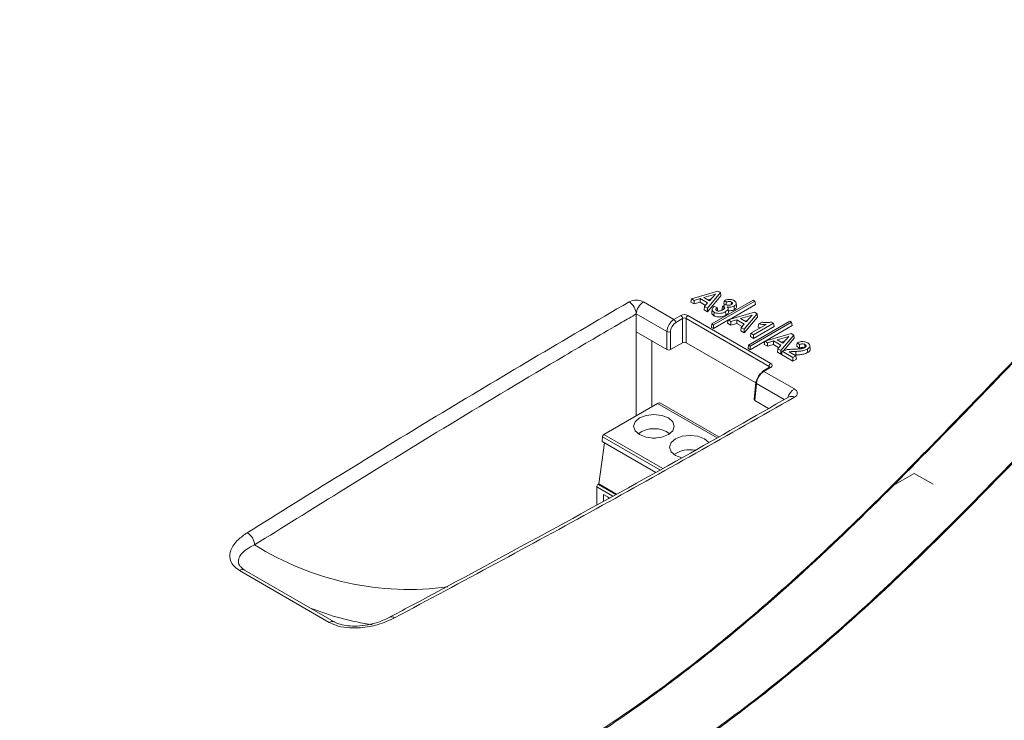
# Model space of a CAD drawing. Header units: millimetres. Extents: x 0 to 2100, y 0 to 1485.
# Tile 98 of 118: x 1477 to 1598, y 1200 to 1285. Entities that reach past the tile are written whole.
import ezdxf

# ---------------------------------------------------------------- set-up
doc = ezdxf.new("R2010")
doc.units = ezdxf.units.MM
doc.header["$LTSCALE"] = 5

msp = doc.modelspace()

# ---------------------------------------------------------------- linework, layer by layer
at = {"color": 7, "linetype": 'Continuous', "lineweight": 15}
for p, q in [((1559.186, 1251.272), (1562.438, 1252.207)), ((1562.144, 1251.85), (1560.732, 1251.432)), ((1562.76, 1252.021), (1561.143, 1250.142)), ((1562.813, 1251.617), (1561.155, 1249.692)), ((1561.42, 1251.035), (1562.144, 1251.85)), ((1562.438, 1252.207), (1562.76, 1252.021)), ((1562.76, 1252.021), (1562.813, 1251.617)), ((1553.324, 1250.895), (1557.048, 1248.745)), ((1559.186, 1251.272), (1559.112, 1250.871)), ((1559.52, 1250.636), (1559.112, 1250.871)), ((1559.528, 1251.075), (1559.186, 1251.272)), ((1559.528, 1251.075), (1559.52, 1250.636)), ((1560.248, 1250.852), (1559.52, 1250.636)), ((1560.257, 1251.291), (1559.528, 1251.075)), ((1560.257, 1251.291), (1560.248, 1250.852)), ((1560.915, 1250.467), (1560.248, 1250.852)), ((1561.176, 1250.76), (1560.257, 1251.291)), ((1560.732, 1251.432), (1561.42, 1251.035)), ((1560.802, 1250.339), (1560.749, 1249.926)), ((1560.802, 1250.339), (1561.176, 1250.76)), ((1561.143, 1250.142), (1560.802, 1250.339)), ((1561.617, 1251.257), (1561.232, 1251.143)), ((1566.769, 1251.109), (1561.705, 1248.186)), ((1561.908, 1248.068), (1566.973, 1250.992)), ((1561.974, 1250.346), (1562.357, 1250.188)), ((1563.015, 1250.384), (1563.401, 1250.566)), ((1563.327, 1250.531), (1563.166, 1250.665)), ((1563.468, 1250.866), (1563.227, 1251.067)), ((1563.797, 1248.715), (1567.035, 1250.584)), ((1564.09, 1250.875), (1564.067, 1250.558)), ((1564.719, 1250.36), (1564.675, 1250.766)), ((1566.973, 1250.992), (1566.769, 1251.109)), ((1566.973, 1250.992), (1567.035, 1250.584)), ((1552.442, 1247.213), (1552.442, 1249.418)), ((1556.198, 1247.249), (1552.442, 1249.418)), ((1557.048, 1248.745), (1557.894, 1249.233)), ((1558.759, 1249.233), (1568.919, 1243.367)), ((1561.155, 1249.692), (1560.749, 1249.926)), ((1561.143, 1250.142), (1561.155, 1249.692)), ((1561.725, 1250.001), (1561.682, 1249.595)), ((1563.169, 1250.321), (1563.145, 1250)), ((1563.676, 1248.68), (1566.928, 1249.614)), ((1563.728, 1249.631), (1563.684, 1250.041)), ((1566.634, 1249.258), (1565.222, 1248.84)), ((1567.25, 1249.429), (1565.633, 1247.55)), ((1565.91, 1248.443), (1566.634, 1249.258)), ((1566.928, 1249.614), (1567.25, 1249.429)), ((1567.25, 1249.429), (1567.303, 1249.025)), ((1558.114, 1248.864), (1557.269, 1248.376)), ((1558.114, 1245.896), (1558.114, 1248.864)), ((1568.699, 1242.998), (1558.538, 1248.864)), ((1558.538, 1248.864), (1558.538, 1245.896)), ((1561.705, 1248.186), (1561.643, 1247.777)), ((1561.705, 1248.186), (1561.908, 1248.068)), ((1561.908, 1247.624), (1563.669, 1248.641)), ((1561.908, 1248.068), (1561.908, 1247.624)), ((1563.676, 1248.68), (1563.602, 1248.279)), ((1564.01, 1248.044), (1563.602, 1248.279)), ((1564.018, 1248.483), (1563.676, 1248.68)), ((1564.018, 1248.483), (1564.01, 1248.044)), ((1564.738, 1248.26), (1564.01, 1248.044)), ((1564.747, 1248.699), (1564.018, 1248.483)), ((1564.747, 1248.699), (1564.738, 1248.26)), ((1565.406, 1247.874), (1564.738, 1248.26)), ((1565.666, 1248.168), (1564.747, 1248.699)), ((1565.222, 1248.84), (1565.91, 1248.443)), ((1565.293, 1247.747), (1565.666, 1248.168)), ((1567.303, 1249.025), (1565.646, 1247.099)), ((1566.108, 1248.665), (1565.722, 1248.551)), ((1571.26, 1248.517), (1566.195, 1245.593)), ((1566.398, 1245.476), (1571.463, 1248.4)), ((1566.486, 1247.058), (1568.348, 1248.134)), ((1569.248, 1248.275), (1566.813, 1246.869)), ((1567.442, 1248.209), (1567.797, 1248.414)), ((1568.288, 1246.123), (1571.525, 1247.992)), ((1568.982, 1248.429), (1569.248, 1248.275)), ((1569.248, 1248.275), (1569.31, 1247.867)), ((1571.463, 1248.4), (1571.26, 1248.517)), ((1571.463, 1248.4), (1571.525, 1247.992)), ((1552.442, 1236.968), (1552.442, 1247.213)), ((1552.442, 1247.213), (1556.198, 1245.044)), ((1556.198, 1245.044), (1556.198, 1247.249)), ((1556.64, 1247.249), (1556.64, 1245.044)), ((1561.643, 1247.777), (1561.908, 1247.624)), ((1565.293, 1247.747), (1565.239, 1247.334)), ((1565.646, 1247.099), (1565.239, 1247.334)), ((1565.633, 1247.55), (1565.293, 1247.747)), ((1565.633, 1247.55), (1565.646, 1247.099)), ((1566.486, 1247.058), (1566.424, 1246.65)), ((1566.813, 1246.869), (1566.486, 1247.058)), ((1569.31, 1247.867), (1566.813, 1246.425)), ((1566.813, 1246.869), (1566.813, 1246.425)), ((1568.166, 1246.088), (1571.419, 1247.022)), ((1571.74, 1246.837), (1570.124, 1244.958)), ((1571.419, 1247.022), (1571.74, 1246.837)), ((1571.74, 1246.837), (1571.794, 1246.433)), ((1554.348, 1238.069), (1554.348, 1246.113)), ((1558.114, 1245.896), (1556.64, 1245.044)), ((1558.538, 1245.896), (1567.06, 1240.976)), ((1566.195, 1245.593), (1566.133, 1245.185)), ((1566.195, 1245.593), (1566.398, 1245.476)), ((1566.398, 1245.032), (1568.159, 1246.049)), ((1566.813, 1246.425), (1566.424, 1246.65)), ((1568.166, 1246.088), (1568.093, 1245.687)), ((1568.5, 1245.452), (1568.093, 1245.687)), ((1568.508, 1245.891), (1568.166, 1246.088)), ((1568.508, 1245.891), (1568.5, 1245.452)), ((1569.229, 1245.667), (1568.5, 1245.452)), ((1569.237, 1246.107), (1568.508, 1245.891)), ((1569.237, 1246.107), (1569.229, 1245.667)), ((1569.896, 1245.282), (1569.229, 1245.667)), ((1570.156, 1245.576), (1569.237, 1246.107)), ((1571.124, 1246.665), (1569.712, 1246.248)), ((1569.712, 1246.248), (1570.4, 1245.851)), ((1569.783, 1245.155), (1570.156, 1245.576)), ((1570.598, 1246.073), (1570.212, 1245.959)), ((1570.4, 1245.851), (1571.124, 1246.665)), ((1571.794, 1246.433), (1570.488, 1244.917)), ((1572.414, 1245.664), (1572.141, 1245.884)), ((1573.093, 1245.678), (1573.066, 1245.302)), ((1573.749, 1245.145), (1573.706, 1245.551)), ((1566.133, 1245.185), (1566.398, 1245.032)), ((1566.398, 1245.476), (1566.398, 1245.032)), ((1569.783, 1245.155), (1569.729, 1244.742)), ((1570.136, 1244.507), (1569.729, 1244.742)), ((1570.124, 1244.958), (1569.783, 1245.155)), ((1570.124, 1244.958), (1570.136, 1244.507)), ((1570.267, 1244.66), (1570.136, 1244.507)), ((1571.627, 1243.646), (1570.233, 1244.451)), ((1571.627, 1244.09), (1570.299, 1244.857)), ((1571.171, 1244.769), (1571.987, 1244.298)), ((1571.996, 1244.401), (1571.819, 1244.395)), ((1571.994, 1244.834), (1571.996, 1244.401)), ((1572.406, 1245.219), (1572.081, 1245.481)), ((1571.987, 1244.298), (1571.627, 1244.09)), ((1571.627, 1244.09), (1571.627, 1243.646)), ((1572.049, 1243.89), (1571.627, 1243.646)), ((1571.987, 1244.298), (1572.049, 1243.89)), ((1568.763, 1242.883), (1567.918, 1242.395)), ((1568.919, 1242.868), (1568.074, 1242.38)), ((1568.074, 1242.38), (1571.798, 1240.23)), ((1567.068, 1241.064), (1566.877, 1238.964)), ((1567.159, 1240.922), (1566.968, 1238.827)), ((1555.042, 1238.469), (1548.478, 1234.68)), ((1562.559, 1234.383), (1555.417, 1238.506)), ((1566.968, 1238.827), (1568.649, 1237.857)), ((1547.856, 1228.605), (1548.562, 1233.637)), ((1548.28, 1233.8), (1548.302, 1234.383)), ((1548.28, 1233.8), (1554.816, 1230.027)), ((1554.417, 1234.223), (1554.783, 1234.223)), ((1586.482, 1229.902), (1584.184, 1228.575)), ((1588.78, 1228.575), (1586.482, 1229.902)), ((1547.591, 1226.033), (1547.591, 1228.248)), ((1547.856, 1228.605), (1547.768, 1228.554)), ((1547.856, 1228.605), (1550.002, 1227.366)), ((1548.423, 1227.308), (1549.144, 1226.892)), ((1548.423, 1226.493), (1548.423, 1227.308)), ((1549.045, 1226.837), (1548.953, 1227.002)), ((1514.833, 1211.67), (1503.851, 1218.009)), ((1515.458, 1211.732), (1504.476, 1218.071))]:
    msp.add_line(p, q, dxfattribs=at)
at = {"color": 8, "linetype": 'Continuous', "lineweight": 15}
for p, q in [((1568.684, 1242.838), (1568.699, 1242.998)), ((1570.57, 1238.953), (1567.159, 1240.922)), ((1562.338, 1234.257), (1555.042, 1238.469)), ((1555.696, 1230.513), (1548.478, 1234.68)), ((1548.302, 1234.383), (1555.342, 1230.318)), ((1549.55, 1227.116), (1547.591, 1228.248)), ((1547.768, 1228.554), (1549.912, 1227.316))]:
    msp.add_line(p, q, dxfattribs=at)
at = {"color": 7, "linetype": 'Continuous', "lineweight": 15, "flags": 128}
for points in [[(1564.427, 1250.377), (1564.436, 1250.249), (1564.445, 1250.121), (1564.458, 1249.95)], [(1561.973, 1249.626), (1561.964, 1249.498), (1561.955, 1249.37), (1561.942, 1249.2)], [(1563.382, 1249.698), (1563.397, 1249.485), (1563.413, 1249.272)], [(1573.399, 1245.113), (1573.409, 1244.985), (1573.418, 1244.857), (1573.43, 1244.687)], [(1556.368, 1234.642), (1555.557, 1234.329), (1554.6, 1234.219), (1553.643, 1234.329), (1552.832, 1234.642), (1552.29, 1235.11), (1552.1, 1235.663), (1552.29, 1236.215), (1552.832, 1236.683), (1553.643, 1236.996), (1554.6, 1237.106), (1555.557, 1236.996), (1556.368, 1236.683), (1556.91, 1236.215), (1557.1, 1235.663), (1556.91, 1235.11), (1556.368, 1234.642)], [(1558.008, 1231.792), (1557.252, 1232.091), (1556.71, 1232.559), (1556.519, 1233.111), (1556.71, 1233.664), (1557.252, 1234.132), (1558.063, 1234.445), (1559.019, 1234.555), (1559.976, 1234.445), (1560.787, 1234.132), (1561.325, 1233.669)]]:
    msp.add_lwpolyline(points, dxfattribs=at)
at = {"color": 7, "linetype": 'Continuous', "lineweight": 15}
for centre, radius, start, end in [((1552.442, 1249.191), 1.919, 62.60953, 117.39219), ((1550.513, 1249.267), 1.935, 4.46698, 57.26896), ((1554.37, 1249.267), 1.935, 122.73408, 175.53351), ((1557.632, 1248.826), 0.484, 4.46649, 57.26592), ((1559.02, 1248.826), 0.484, 122.73423, 175.53098), ((1556.787, 1248.338), 0.484, 4.46649, 57.26592), ((1556.419, 1247.732), 0.531, 245.45031, 294.54969), ((1569.181, 1242.96), 0.484, 122.73423, 175.53098), ((1568.003, 1242.272), 0.15, 124.71504, 182.52078), ((1567.214, 1241.039), 0.149, 112.09216, 170.24316), ((1571.605, 1239.72), 0.545, 290.77898, 69.21586), ((1555.262, 1238.162), 0.377, 65.69282, 125.61742), ((1571.436, 1238.734), 0.599, 52.8218, 117.09908), ((1548.687, 1234.355), 0.387, 122.71505, 175.84132), ((1554.6, 1232.034), 3.339, 54.49475, 125.50524), ((1558.999, 1229.42), 3.378, 78.80836, 124.61375), ((1547.975, 1228.23), 0.384, 122.60587, 177.39449), ((1503.844, 1221.017), 1.87, 4.21121, 59.52894)]:
    msp.add_arc(centre, radius, start, end, dxfattribs=at)
at = {"color": 8, "linetype": 'Continuous', "lineweight": 15}
for centre, radius, start, end in [((1567.983, 1242.255), 0.155, 53.89164, 114.7979), ((1568.828, 1242.743), 0.155, 53.89164, 114.7979), ((1567.23, 1241.067), 0.162, 181.00336, 243.94397), ((1572.837, 1238.608), 1.926, 122.65564, 161.81013), ((1524.62, 1251.19), 35.494, 237.8047, 277.70763), ((1504.216, 1217.511), 0.618, 65.11292, 126.19754), ((1525.178, 1245.391), 34.384, 248.45999, 261.57135), ((1515.198, 1211.171), 0.618, 65.11292, 126.19754), ((1522.469, 1211.743), 0.596, 52.14437, 112.10456)]:
    msp.add_arc(centre, radius, start, end, dxfattribs=at)
at = {"color": 7, "linetype": 'Continuous', "lineweight": 15}
for centre, major_axis, ratio, start_param, end_param in [((1558.326, 1248.982), (0.613, 0), 0.5788733, 0.7867658, 2.3548193), ((1557.083, 1247.704), (0.586, 1.104), 0.59959, 0.7640653, 2.2825018), ((1557.304, 1247.59), (0.43, 0.834), 0.6067559, 0.7562429, 2.2746793), ((1558.326, 1248.727), (0.3, 0), 0.6450826, 0.7867083, 2.3547618), ((1558.326, 1245.773), (0.3, 0), 0.5788733, 0.7867658, 2.3548193), ((1556.419, 1245.173), (0.313, 0), 0.5788711, 3.9283603, 5.4964176), ((1568.485, 1243.117), (0.614, 0), 0.5757065, 5.4991548, 7.0672083), ((1568.039, 1241.379), (0.66, 1.062), 0.5542786, 0.8034784, 2.3219148), ((1567.819, 1241.52), (0.504, 0.791), 0.5464135, 0.8088975, 2.327334), ((1567.19, 1238.954), (0.313, 0), 0.5757087, 3.0893842, 3.9256213)]:
    msp.add_ellipse(centre, major_axis=major_axis, ratio=ratio, start_param=start_param, end_param=end_param, dxfattribs=at)
at = {"color": 8, "linetype": 'Continuous', "lineweight": 15}
msp.add_ellipse((1568.485, 1242.862), major_axis=(0.302, 0.028), ratio=0.5692003, start_param=6.161255, end_param=7.0145774, dxfattribs=at)
at = {"color": 7, "linetype": 'Continuous', "lineweight": 15}
for points, knots in [([(1413.666, 1147.244), (1424.425, 1150.242), (1442.019, 1155.145), (1466.019, 1162.449), (1484.298, 1168.539), (1500.647, 1174.626), (1515.069, 1180.654), (1528.818, 1187.19), (1541.699, 1194.262), (1553.375, 1201.854), (1563.785, 1209.907), (1573.297, 1218.22), (1582.194, 1226.769), (1590.711, 1235.45), (1598.892, 1243.958), (1606.943, 1252.222), (1615.027, 1260.194), (1623.563, 1268.004), (1632.819, 1275.672), (1643.102, 1283.047), (1654.412, 1290.07), (1666.471, 1296.667), (1680.64, 1303.539), (1697.023, 1310.561), (1715.597, 1317.703), (1734.653, 1324.429), (1754.002, 1330.877), (1766.989, 1335.087), (1773.479, 1337.19)], [0, 0, 0, 0, 0.0718853, 0.1175656, 0.1632378, 0.1988484, 0.2345954, 0.2703273, 0.3059544, 0.341464, 0.3760229, 0.4106154, 0.4452777, 0.4799721, 0.5146167, 0.5467089, 0.5788177, 0.6108984, 0.6429522, 0.676192, 0.7095055, 0.74284, 0.7761085, 0.8208156, 0.8655585, 0.9103692, 0.9552105, 1, 1, 1, 1]), ([(1773.625, 1336.806), (1765.536, 1334.215), (1749.355, 1329.031), (1725.311, 1320.962), (1705.705, 1313.763), (1690.467, 1307.578), (1678.858, 1302.49), (1667.198, 1296.885), (1655.6, 1290.666), (1644.589, 1283.938), (1634.358, 1276.675), (1624.811, 1268.941), (1615.915, 1260.858), (1607.434, 1252.536), (1598.43, 1243.31), (1588.76, 1233.243), (1578.009, 1222.458), (1568.398, 1213.672), (1560.075, 1206.867), (1553.45, 1201.899), (1546.4, 1197.118), (1538.886, 1192.539), (1530.934, 1188.18), (1522.552, 1183.987), (1513.8, 1179.97), (1501.645, 1174.83), (1485.811, 1168.857), (1466.136, 1162.251), (1450.07, 1157.319), (1432.627, 1152.184), (1421.868, 1149.149), (1413.796, 1146.872)], [0, 0, 0, 0, 0.05581642, 0.11164525, 0.16762674, 0.19571501, 0.22380134, 0.25536653, 0.28702197, 0.31903305, 0.35178374, 0.38454165, 0.41798199, 0.45157345, 0.48518049, 0.5283673, 0.57155981, 0.61486749, 0.63661618, 0.6583628, 0.68019045, 0.70201724, 0.72407001, 0.74612445, 0.76871519, 0.79130699, 0.83672604, 0.88237703, 0.92810612, 0.94605834, 1, 1, 1, 1]), ([(1414.241, 1144.13), (1425.206, 1146.831), (1443.415, 1151.317), (1468.503, 1158.109), (1488.857, 1164.236), (1504.913, 1169.748), (1516.854, 1174.366), (1525.646, 1178.069), (1534.208, 1182.019), (1542.52, 1186.248), (1550.437, 1190.757), (1558.887, 1196.168), (1567.618, 1202.561), (1576.524, 1209.964), (1586.271, 1218.918), (1596.746, 1229.431), (1606.915, 1240.061), (1615.963, 1249.321), (1623.935, 1257.145), (1632.323, 1264.774), (1641.306, 1272.167), (1651.086, 1279.262), (1661.793, 1286.091), (1673.335, 1292.608), (1685.606, 1298.871), (1698.382, 1304.834), (1712.143, 1310.783), (1726.818, 1316.717), (1747.536, 1324.666), (1763.368, 1330.394), (1773.927, 1334.214)], [0, 0, 0, 0, 0.0717796, 0.1192066, 0.1667053, 0.2098058, 0.2314603, 0.2531138, 0.2752237, 0.2973317, 0.3196878, 0.3420444, 0.37315, 0.4043802, 0.4358437, 0.4832311, 0.5306265, 0.5622643, 0.5939111, 0.6251137, 0.6563104, 0.6878694, 0.7194283, 0.7521187, 0.7848135, 0.8177868, 0.850763, 0.8880286, 0.9253215, 1, 1, 1, 1]), ([(1774.085, 1333.833), (1763.537, 1330.061), (1747.71, 1324.403), (1726.974, 1316.521), (1710.78, 1310.017), (1694.142, 1302.783), (1679.154, 1295.514), (1666.607, 1288.71), (1656.309, 1282.524), (1645.58, 1275.27), (1634.78, 1266.802), (1624.797, 1257.81), (1616.106, 1249.291), (1605.803, 1238.744), (1595.694, 1228.139), (1585.115, 1217.692), (1576.746, 1209.992), (1567.748, 1202.505), (1558.27, 1195.554), (1548.226, 1189.261), (1537.787, 1183.604), (1526.602, 1178.291), (1514.746, 1173.325), (1502.315, 1168.671), (1486.987, 1163.478), (1468.618, 1157.91), (1443.541, 1151.05), (1425.322, 1146.495), (1414.36, 1143.755)], [0, 0, 0, 0, 0.0745622, 0.1118812, 0.1491975, 0.1931104, 0.2370136, 0.2667684, 0.2965395, 0.3262816, 0.3660083, 0.4059114, 0.4374187, 0.4689286, 0.5319696, 0.5634327, 0.5948912, 0.6265819, 0.6582626, 0.6869038, 0.715586, 0.7442408, 0.7738976, 0.8035792, 0.8332496, 0.8806839, 0.9282105, 1, 1, 1, 1]), ([(1482.12, 1110.083), (1492.074, 1115.65), (1512.214, 1126.913), (1542.908, 1143.882), (1573.954, 1161.202), (1604.445, 1179.073), (1634.39, 1197.127), (1666.088, 1216.083), (1700.113, 1236.015), (1736.353, 1256.984), (1772.74, 1277.807), (1796.983, 1291.515), (1809.009, 1298.315)], [0, 0, 0, 0, 0.0902204, 0.18253, 0.277185, 0.3715333, 0.4645307, 0.5572065, 0.6670157, 0.7792147, 0.8904781, 1, 1, 1, 1]), ([(1504.792, 1222.629), (1512.467, 1227.404), (1527.82, 1236.956), (1543.645, 1246.248), (1551.559, 1250.895)], [0, 0, 0, 0, 0.4999252, 1, 1, 1, 1]), ([(1561.973, 1249.626), (1561.907, 1249.671), (1561.772, 1249.765), (1561.708, 1249.941), (1561.747, 1250.127), (1561.859, 1250.259), (1561.954, 1250.331), (1561.974, 1250.346)], [0, 0, 0, 0, 0.2220482, 0.4573298, 0.6566779, 0.9269902, 1, 1, 1, 1]), ([(1563.015, 1250.384), (1563.002, 1250.315), (1562.976, 1250.177), (1562.949, 1250.039), (1562.935, 1249.97)], [0, 0, 0, 0, 0.499997, 1, 1, 1, 1]), ([(1563.169, 1250.321), (1563.152, 1250.33), (1563.106, 1250.355), (1563.05, 1250.373), (1563.015, 1250.384)], [0, 0, 0, 0, 0.3693879, 1, 1, 1, 1]), ([(1563.227, 1251.067), (1563.217, 1251), (1563.197, 1250.866), (1563.176, 1250.732), (1563.166, 1250.665)], [0, 0, 0, 0, 0.5, 1, 1, 1, 1]), ([(1563.227, 1251.067), (1563.348, 1251.11), (1563.544, 1251.18), (1563.862, 1251.214), (1564.121, 1251.185), (1564.308, 1251.123), (1564.399, 1251.074), (1564.428, 1251.058)], [0, 0, 0, 0, 0.3200833, 0.5187058, 0.7183162, 0.9077019, 1, 1, 1, 1]), ([(1563.401, 1250.566), (1563.429, 1250.551), (1563.506, 1250.512), (1563.622, 1250.48), (1563.708, 1250.473), (1563.729, 1250.471)], [0, 0, 0, 0, 0.3073163, 0.8246249, 1, 1, 1, 1]), ([(1563.468, 1250.866), (1563.466, 1250.792), (1563.463, 1250.683), (1563.461, 1250.573), (1563.46, 1250.537)], [0, 0, 0, 0, 0.675475, 1, 1, 1, 1]), ([(1564.09, 1250.875), (1564.05, 1250.894), (1563.97, 1250.931), (1563.821, 1250.946), (1563.661, 1250.934), (1563.546, 1250.9), (1563.481, 1250.872), (1563.468, 1250.866)], [0, 0, 0, 0, 0.2219353, 0.443415, 0.6449841, 0.9252057, 1, 1, 1, 1]), ([(1564.427, 1250.377), (1564.347, 1250.339), (1564.191, 1250.265), (1563.879, 1250.234), (1563.679, 1250.256), (1563.576, 1250.267)], [0, 0, 0, 0, 0.3340906, 0.6546126, 1, 1, 1, 1]), ([(1563.932, 1250.496), (1563.931, 1250.496), (1563.894, 1250.51), (1563.802, 1250.509), (1563.701, 1250.505), (1563.651, 1250.489), (1563.638, 1250.484)], [0, 0, 0, 0, 0.0020386, 0.4367476, 0.852707, 1, 1, 1, 1]), ([(1563.729, 1250.471), (1563.778, 1250.472), (1563.877, 1250.473), (1563.996, 1250.509), (1564.055, 1250.541), (1564.078, 1250.553)], [0, 0, 0, 0, 0.3731782, 0.7629769, 1, 1, 1, 1]), ([(1564.078, 1250.553), (1564.118, 1250.58), (1564.185, 1250.626), (1564.215, 1250.707), (1564.201, 1250.778), (1564.154, 1250.835), (1564.107, 1250.864), (1564.09, 1250.875)], [0, 0, 0, 0, 0.2950541, 0.4845556, 0.6736262, 0.8741127, 1, 1, 1, 1]), ([(1564.428, 1251.058), (1564.495, 1251.013), (1564.614, 1250.933), (1564.685, 1250.784), (1564.671, 1250.637), (1564.595, 1250.492), (1564.48, 1250.413), (1564.427, 1250.377)], [0, 0, 0, 0, 0.2319567, 0.4133986, 0.5942661, 0.8134097, 1, 1, 1, 1]), ([(1564.713, 1250.36), (1564.714, 1250.32), (1564.718, 1250.222), (1564.637, 1250.075), (1564.515, 1249.99), (1564.458, 1249.95)], [0, 0, 0, 0, 0.268442, 0.6535975, 1, 1, 1, 1]), ([(1552.442, 1249.418), (1551.853, 1249.077), (1548.909, 1247.375), (1536.614, 1240.183), (1521.655, 1231.08), (1509.146, 1223.294), (1505.709, 1221.154)], [0, 0, 0, 0, 0.0369468, 0.1847352, 0.7759346, 1, 1, 1, 1]), ([(1561.942, 1249.2), (1561.877, 1249.245), (1561.75, 1249.333), (1561.674, 1249.477), (1561.688, 1249.563), (1561.692, 1249.594)], [0, 0, 0, 0, 0.403768, 0.7844367, 1, 1, 1, 1]), ([(1563.413, 1249.272), (1563.295, 1249.214), (1563.082, 1249.109), (1562.685, 1249.047), (1562.341, 1249.058), (1562.09, 1249.123), (1561.982, 1249.179), (1561.942, 1249.2)], [0, 0, 0, 0, 0.2810854, 0.5077716, 0.734642, 0.9014774, 1, 1, 1, 1]), ([(1563.382, 1249.698), (1563.244, 1249.633), (1563.015, 1249.523), (1562.604, 1249.479), (1562.246, 1249.502), (1562.063, 1249.585), (1561.973, 1249.626)], [0, 0, 0, 0, 0.3355932, 0.5601902, 0.7854443, 1, 1, 1, 1]), ([(1562.357, 1250.188), (1562.311, 1250.151), (1562.233, 1250.088), (1562.19, 1249.987), (1562.198, 1249.91), (1562.24, 1249.854), (1562.278, 1249.829), (1562.293, 1249.819)], [0, 0, 0, 0, 0.3362757, 0.5629051, 0.7540672, 0.9038079, 1, 1, 1, 1]), ([(1562.293, 1249.819), (1562.322, 1249.805), (1562.387, 1249.775), (1562.524, 1249.76), (1562.693, 1249.775), (1562.873, 1249.827), (1562.979, 1249.884), (1563.032, 1249.912)], [0, 0, 0, 0, 0.1344329, 0.2956879, 0.480181, 0.7419806, 1, 1, 1, 1]), ([(1562.357, 1250.188), (1562.368, 1250.121), (1562.389, 1249.987), (1562.41, 1249.852), (1562.42, 1249.785)], [0, 0, 0, 0, 0.4999999, 1, 1, 1, 1]), ([(1563.028, 1249.942), (1563.028, 1249.943), (1562.998, 1249.954), (1562.966, 1249.962), (1562.935, 1249.97)], [0, 0, 0, 0, 0.0282286, 1, 1, 1, 1]), ([(1563.032, 1249.912), (1563.098, 1249.955), (1563.201, 1250.022), (1563.265, 1250.133), (1563.268, 1250.213), (1563.234, 1250.277), (1563.19, 1250.307), (1563.169, 1250.321)], [0, 0, 0, 0, 0.3671702, 0.575426, 0.7493738, 0.878827, 1, 1, 1, 1]), ([(1563.576, 1250.267), (1563.618, 1250.22), (1563.695, 1250.135), (1563.685, 1249.993), (1563.598, 1249.841), (1563.465, 1249.754), (1563.382, 1249.698)], [0, 0, 0, 0, 0.24659, 0.4517432, 0.6554994, 1, 1, 1, 1]), ([(1563.72, 1249.631), (1563.72, 1249.613), (1563.718, 1249.549), (1563.629, 1249.417), (1563.495, 1249.328), (1563.413, 1249.272)], [0, 0, 0, 0, 0.1361201, 0.4672436, 1, 1, 1, 1]), ([(1564.458, 1249.95), (1564.379, 1249.913), (1564.219, 1249.836), (1563.924, 1249.802), (1563.738, 1249.818), (1563.656, 1249.825)], [0, 0, 0, 0, 0.3518171, 0.7116281, 1, 1, 1, 1]), ([(1567.442, 1248.209), (1567.429, 1248.14), (1567.403, 1248.001), (1567.377, 1247.862), (1567.364, 1247.792)], [0, 0, 0, 0, 0.4999996, 1, 1, 1, 1]), ([(1568.348, 1248.134), (1568.248, 1248.132), (1568.045, 1248.128), (1567.737, 1248.15), (1567.541, 1248.189), (1567.442, 1248.209)], [0, 0, 0, 0, 0.32629141, 0.65848863, 1, 1, 1, 1]), ([(1567.797, 1248.414), (1567.956, 1248.39), (1568.294, 1248.337), (1568.712, 1248.361), (1568.931, 1248.416), (1568.982, 1248.429)], [0, 0, 0, 0, 0.4070049, 0.8636203, 1, 1, 1, 1]), ([(1567.656, 1247.734), (1567.653, 1247.734), (1567.552, 1247.745), (1567.457, 1247.769), (1567.364, 1247.792)], [0, 0, 0, 0, 0.0226742, 1, 1, 1, 1]), ([(1572.141, 1245.884), (1572.131, 1245.817), (1572.111, 1245.683), (1572.091, 1245.548), (1572.081, 1245.481)], [0, 0, 0, 0, 0.5, 1, 1, 1, 1]), ([(1572.141, 1245.884), (1572.256, 1245.931), (1572.444, 1246.006), (1572.759, 1246.046), (1573.023, 1246.022), (1573.251, 1245.956), (1573.372, 1245.892), (1573.429, 1245.862)], [0, 0, 0, 0, 0.2905091, 0.4741472, 0.6584878, 0.8385348, 1, 1, 1, 1]), ([(1572.414, 1245.664), (1572.413, 1245.614), (1572.411, 1245.515), (1572.408, 1245.367), (1572.407, 1245.268), (1572.406, 1245.219)], [0, 0, 0, 0, 0.3346133, 0.6673066, 1, 1, 1, 1]), ([(1573.093, 1245.678), (1573.05, 1245.699), (1572.973, 1245.738), (1572.831, 1245.761), (1572.681, 1245.755), (1572.538, 1245.719), (1572.452, 1245.681), (1572.414, 1245.664)], [0, 0, 0, 0, 0.2238744, 0.3973117, 0.5706453, 0.8085595, 1, 1, 1, 1]), ([(1573.047, 1245.288), (1573.097, 1245.32), (1573.178, 1245.373), (1573.233, 1245.468), (1573.227, 1245.549), (1573.178, 1245.623), (1573.121, 1245.66), (1573.093, 1245.678)], [0, 0, 0, 0, 0.2918638, 0.4771643, 0.663412, 0.8378089, 1, 1, 1, 1]), ([(1573.429, 1245.862), (1573.515, 1245.804), (1573.654, 1245.71), (1573.721, 1245.542), (1573.688, 1245.394), (1573.593, 1245.242), (1573.465, 1245.157), (1573.399, 1245.113)], [0, 0, 0, 0, 0.2673746, 0.432949, 0.5982085, 0.795377, 1, 1, 1, 1]), ([(1570.299, 1244.857), (1570.288, 1244.789), (1570.266, 1244.654), (1570.244, 1244.519), (1570.233, 1244.451)], [0, 0, 0, 0, 0.5, 1, 1, 1, 1]), ([(1570.299, 1244.857), (1570.472, 1244.922), (1570.777, 1245.036), (1571.339, 1245.094), (1571.697, 1245.107), (1571.899, 1245.115)], [0, 0, 0, 0, 0.3613772, 0.6384269, 1, 1, 1, 1]), ([(1571.994, 1244.834), (1571.894, 1244.831), (1571.706, 1244.824), (1571.427, 1244.815), (1571.257, 1244.785), (1571.171, 1244.769)], [0, 0, 0, 0, 0.3610925, 0.6776338, 1, 1, 1, 1]), ([(1571.899, 1245.115), (1572, 1245.118), (1572.172, 1245.124), (1572.417, 1245.135), (1572.56, 1245.15), (1572.632, 1245.158)], [0, 0, 0, 0, 0.4086211, 0.7037889, 1, 1, 1, 1]), ([(1573.399, 1245.113), (1573.256, 1245.047), (1572.977, 1244.918), (1572.471, 1244.851), (1572.147, 1244.84), (1571.994, 1244.834)], [0, 0, 0, 0, 0.3571254, 0.6967075, 1, 1, 1, 1]), ([(1573.43, 1244.687), (1573.283, 1244.619), (1572.995, 1244.486), (1572.478, 1244.418), (1572.149, 1244.406), (1571.996, 1244.401)], [0, 0, 0, 0, 0.3614882, 0.7039527, 1, 1, 1, 1]), ([(1573.011, 1245.272), (1572.984, 1245.286), (1572.925, 1245.313), (1572.811, 1245.327), (1572.675, 1245.319), (1572.536, 1245.28), (1572.448, 1245.239), (1572.406, 1245.219)], [0, 0, 0, 0, 0.1587366, 0.3294717, 0.5000363, 0.7554829, 1, 1, 1, 1]), ([(1572.632, 1245.158), (1572.672, 1245.164), (1572.751, 1245.177), (1572.898, 1245.215), (1572.988, 1245.259), (1573.047, 1245.288)], [0, 0, 0, 0, 0.259837, 0.520269, 1, 1, 1, 1]), ([(1573.746, 1245.144), (1573.748, 1245.14), (1573.769, 1245.089), (1573.723, 1244.976), (1573.631, 1244.819), (1573.497, 1244.731), (1573.43, 1244.687)], [0, 0, 0, 0, 0.023408, 0.3131791, 0.6601712, 1, 1, 1, 1]), ([(1568.796, 1242.907), (1568.796, 1242.906), (1568.796, 1242.905), (1568.774, 1242.891), (1568.763, 1242.883)], [0, 0, 0, 0, 0.5042248, 1, 1, 1, 1]), ([(1571.152, 1239.285), (1566.867, 1236.824), (1557.493, 1231.442), (1541.985, 1222.917), (1529.944, 1216.395), (1523.079, 1212.745), (1522.239, 1212.298)], [0, 0, 0, 0, 0.2680115, 0.586261, 0.9493493, 1, 1, 1, 1]), ([(1571.798, 1239.211), (1563.752, 1234.644), (1547.656, 1225.508), (1531.11, 1216.645), (1522.834, 1212.213)], [0, 0, 0, 0, 0.4998897, 1, 1, 1, 1]), ([(1503.851, 1218.009), (1503.558, 1218.22), (1502.972, 1218.641), (1502.595, 1219.526), (1502.724, 1220.62), (1503.506, 1221.728), (1504.405, 1222.357), (1504.792, 1222.629)], [0, 0, 0, 0, 0.1572522, 0.3139539, 0.5216891, 0.7939947, 1, 1, 1, 1]), ([(1504.226, 1218.273), (1504.28, 1218.216), (1504.362, 1218.132), (1504.486, 1218.061), (1504.526, 1218.037)], [0, 0, 0, 0, 0.671682, 1, 1, 1, 1]), ([(1522.834, 1212.213), (1522.17, 1211.909), (1520.928, 1211.341), (1518.833, 1210.965), (1517.043, 1210.975), (1515.706, 1211.239), (1515.089, 1211.543), (1514.833, 1211.67)], [0, 0, 0, 0, 0.2856572, 0.5338129, 0.7263274, 0.8860675, 1, 1, 1, 1]), ([(1522.245, 1212.295), (1521.809, 1212.088), (1521.006, 1211.706), (1519.625, 1211.351), (1518.34, 1211.193), (1517.168, 1211.218), (1516.225, 1211.396), (1515.611, 1211.623), (1515.438, 1211.756), (1515.392, 1211.791)], [0, 0, 0, 0, 0.2230338, 0.4112303, 0.5775694, 0.7227194, 0.850176, 0.9603259, 1, 1, 1, 1])]:
    msp.add_open_spline(points, degree=3, knots=knots, dxfattribs=at)
at = {"color": 8, "linetype": 'Continuous', "lineweight": 15}
msp.add_open_spline([(1505.709, 1221.154), (1505.371, 1220.985), (1504.597, 1220.596), (1503.861, 1219.88), (1503.658, 1219.137), (1503.824, 1218.599), (1504.126, 1218.354), (1504.226, 1218.273)], degree=3, knots=[0, 0, 0, 0, 0.2353305, 0.5392422, 0.7613775, 0.9216208, 1, 1, 1, 1], dxfattribs=at)

doc.saveas('drawing.dxf')
